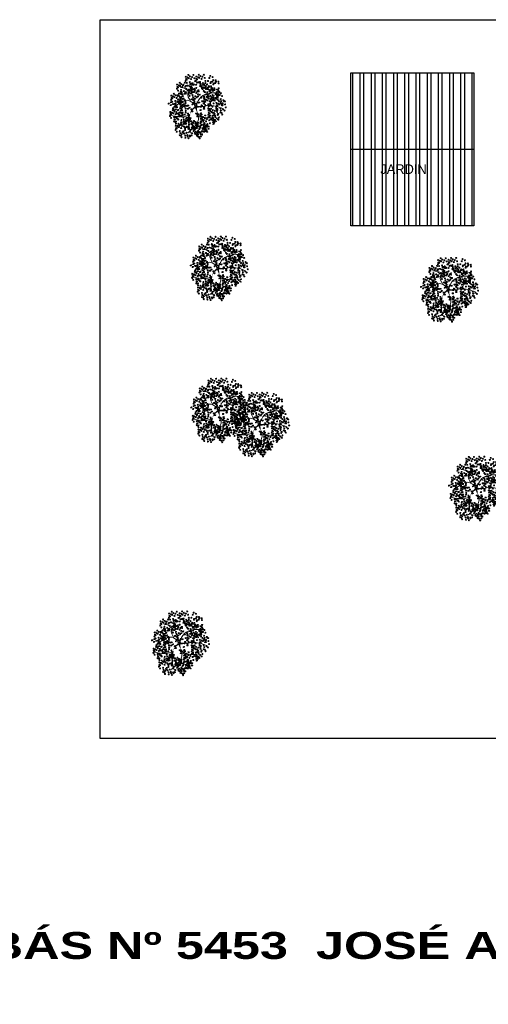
# Model space of a CAD drawing. Header units: millimetres. Extents: x 2239 to 2564, y 432 to 505.
# Tile 1 of 23: x 2239 to 2273, y 432 to 505. Entities that reach past the tile are written whole.
import ezdxf

# ---------------------------------------------------------------- set-up
doc = ezdxf.new("R2010")
doc.units = ezdxf.units.MM
doc.linetypes.add('ACAD_ISO04W100', pattern=[30, 24, -3, 0, -3])
doc.layers.add('01 - Vegetación', color=3, linetype='Continuous', lineweight=0)
doc.layers.add('Cotas', color=1, linetype='Continuous')
doc.layers.add('PAREDE', color=6, linetype='Continuous')
doc.styles.add('REGUA60', font='cityb___.ttf', dxfattribs={"width": 1.4})

# ---------------------------------------------------------------- blocks, each defined once
blk = doc.blocks.new('17')
at = {"layer": '01 - Vegetación'}
for points in [[(4495.84, 1680.23, 1.33, 0.0221, 0.199177), (4489.97, 1684.48, 0.0221, 0.0221, 1.224983)], [(4496.02, 1679.76, 1.77, 0.0221, 0), (4491.39, 1678.53, 0.0221, 0.0221, 0)], [(4496.02, 1679.66, 1.77, 0.0221, 0), (4500.28, 1678.15, 0.0221, 0.0221, 0)], [(4496.4, 1679.85, 1.77, 0.0221, 0.074947), (4496.4, 1672.95, 0.0221, 0.0221, 0.762797)], [(4496.02, 1680.23, 1.33, 0.0221, 0.286986), (4500.47, 1683.82, 0.0221, 0.0221, -1.494927)], [(4497.07, 1679.43, 0.133, 0.0221, 0.381476), (4512.91, 1682.47, 0.0221, 0.0221, -1.841687)]]:
    blk.add_lwpolyline(points, format="xyseb", dxfattribs=at)
for points in [[(4487.73, 1684.98), (4483.44, 1688.25), (4481.42, 1694.81)], [(4490, 1684.47), (4488.83, 1687.51), (4489.5, 1699.09)], [(4497.83, 1680.19), (4501.11, 1685.48), (4497.33, 1694.81)], [(4508.5, 1685.98), (4510.45, 1688), (4511.21, 1691.78)], [(4490, 1684.47), (4482.94, 1685.23), (4475.36, 1683.47)], [(4491.39, 1678.53), (4489.02, 1677.58), (4485.46, 1677.92), (4475.87, 1685.99)], [(4497.07, 1679.43), (4503.89, 1675.65), (4507.17, 1660.78)], [(4500.47, 1683.82), (4506.92, 1685.99), (4511.46, 1683.47), (4515.25, 1682.46)], [(4488.74, 1675.4), (4484.7, 1673.64), (4475.11, 1676.16)], [(4491.39, 1678.53), (4489, 1675.9), (4487.73, 1665.57)], [(4496.57, 1678.43), (4497.07, 1670.86), (4505.15, 1665.32)], [(4497.07, 1670.11), (4496.82, 1665.57), (4494.55, 1658.01)]]:
    blk.add_spline(points, degree=3, dxfattribs=at)
blk = doc.blocks.new('16')
at = {"layer": '01 - Vegetación'}
h = blk.add_hatch(color=40, dxfattribs=at)
h.set_gradient(color1=(255, 191, 0), color2=(223, 255, 127), rotation=180, centered=1, tint=1, name='INVSPHERICAL')
edge = h.paths.add_edge_path()
edge.add_ellipse((4538.85, 1678.64), major_axis=(-0.0033, 0.0777), ratio=0.578492, start_angle=0, end_angle=360, ccw=False)
edge = h.paths.add_edge_path()
edge.add_ellipse((4538.96, 1678.49), major_axis=(-0.0349, 0.0695), ratio=0.578492, start_angle=0, end_angle=360, ccw=False)
edge = h.paths.add_edge_path()
edge.add_ellipse((4538.69, 1678.93), major_axis=(-0.0594, 0.0503), ratio=0.578492, start_angle=0, end_angle=360, ccw=False)
edge = h.paths.add_edge_path()
edge.add_ellipse((4538.68, 1678.27), major_axis=(-0.0033, 0.0777), ratio=0.578492, start_angle=0, end_angle=360, ccw=False)
edge = h.paths.add_edge_path()
edge.add_ellipse((4541.23, 1679.28), major_axis=(0.0274, 0.0728), ratio=0.578492, start_angle=0, end_angle=360, ccw=False)
edge = h.paths.add_edge_path()
edge.add_ellipse((4540.83, 1679.36), major_axis=(-0.0349, 0.0695), ratio=0.578492, start_angle=0, end_angle=360, ccw=False)
edge = h.paths.add_edge_path()
edge.add_ellipse((4541.17, 1679.61), major_axis=(-0.0349, 0.0695), ratio=0.578492, start_angle=0, end_angle=360, ccw=False)
edge = h.paths.add_edge_path()
edge.add_ellipse((4541.07, 1679.42), major_axis=(0.0274, 0.0728), ratio=0.578492, start_angle=0, end_angle=360, ccw=False)
edge = h.paths.add_edge_path()
edge.add_ellipse((4540.11, 1679.63), major_axis=(-0.0349, 0.0695), ratio=0.578492, start_angle=0, end_angle=360, ccw=False)
edge = h.paths.add_edge_path()
edge.add_ellipse((4540.28, 1679.84), major_axis=(-0.0349, 0.0695), ratio=0.578492, start_angle=0, end_angle=360, ccw=False)
edge = h.paths.add_edge_path()
edge.add_ellipse((4540.16, 1680), major_axis=(-0.0033, 0.0777), ratio=0.578492, start_angle=0, end_angle=360, ccw=False)
edge = h.paths.add_edge_path()
edge.add_ellipse((4540.5, 1679.96), major_axis=(-0.0033, 0.0777), ratio=0.578492, start_angle=0, end_angle=360, ccw=False)
edge = h.paths.add_edge_path()
edge.add_ellipse((4540.63, 1679.51), major_axis=(-0.0594, 0.0503), ratio=0.578492, start_angle=0, end_angle=360, ccw=False)
edge = h.paths.add_edge_path()
edge.add_ellipse((4540.55, 1680.28), major_axis=(0.0274, 0.0728), ratio=0.578492, start_angle=0, end_angle=360, ccw=False)
edge = h.paths.add_edge_path()
edge.add_ellipse((4539.2, 1679.74), major_axis=(-0.0033, 0.0777), ratio=0.578492, start_angle=0, end_angle=360, ccw=False)
edge = h.paths.add_edge_path()
edge.add_ellipse((4539.14, 1679.89), major_axis=(0.0274, 0.0728), ratio=0.578492, start_angle=0, end_angle=360, ccw=False)
edge = h.paths.add_edge_path()
edge.add_ellipse((4539.21, 1680.13), major_axis=(-0.0033, 0.0777), ratio=0.578492, start_angle=0, end_angle=360, ccw=False)
edge = h.paths.add_edge_path()
edge.add_ellipse((4538.98, 1680.68), major_axis=(-0.0594, 0.0503), ratio=0.578492, start_angle=0, end_angle=360, ccw=False)
edge = h.paths.add_edge_path()
edge.add_ellipse((4538.58, 1680.73), major_axis=(-0.0033, 0.0777), ratio=0.578492, start_angle=0, end_angle=360, ccw=False)
edge = h.paths.add_edge_path()
edge.add_ellipse((4538.93, 1680.03), major_axis=(0.0274, 0.0728), ratio=0.578492, start_angle=0, end_angle=360, ccw=False)
edge = h.paths.add_edge_path()
edge.add_ellipse((4538.95, 1679.84), major_axis=(0.0274, 0.0728), ratio=0.578492, start_angle=0, end_angle=360, ccw=False)
edge = h.paths.add_edge_path()
edge.add_ellipse((4538.62, 1680.19), major_axis=(-0.0349, 0.0695), ratio=0.578492, start_angle=0, end_angle=360, ccw=False)
edge = h.paths.add_edge_path()
edge.add_ellipse((4538.33, 1680.41), major_axis=(0.0274, 0.0728), ratio=0.578492, start_angle=0, end_angle=360, ccw=False)
edge = h.paths.add_edge_path()
edge.add_ellipse((4538.28, 1680.14), major_axis=(-0.0594, 0.0503), ratio=0.578492, start_angle=0, end_angle=360, ccw=False)
edge = h.paths.add_edge_path()
edge.add_ellipse((4538.32, 1679.99), major_axis=(-0.0594, 0.0503), ratio=0.578492, start_angle=0, end_angle=360, ccw=False)
edge = h.paths.add_edge_path()
edge.add_ellipse((4538.75, 1680.69), major_axis=(-0.0033, 0.0777), ratio=0.578492, start_angle=0, end_angle=360, ccw=False)
edge = h.paths.add_edge_path()
edge.add_ellipse((4538.83, 1681.26), major_axis=(-0.0349, 0.0695), ratio=0.578492, start_angle=0, end_angle=360, ccw=False)
edge = h.paths.add_edge_path()
edge.add_ellipse((4539.05, 1681.37), major_axis=(-0.0033, 0.0777), ratio=0.578492, start_angle=0, end_angle=360, ccw=False)
edge = h.paths.add_edge_path()
edge.add_ellipse((4539.15, 1681.08), major_axis=(-0.0594, 0.0503), ratio=0.578492, start_angle=0, end_angle=360, ccw=False)
edge = h.paths.add_edge_path()
edge.add_ellipse((4539.52, 1680.54), major_axis=(-0.0033, 0.0777), ratio=0.578492, start_angle=0, end_angle=360, ccw=False)
edge = h.paths.add_edge_path()
edge.add_ellipse((4539.46, 1680.69), major_axis=(0.0274, 0.0728), ratio=0.578492, start_angle=0, end_angle=360, ccw=False)
edge = h.paths.add_edge_path()
edge.add_ellipse((4539.53, 1680.92), major_axis=(-0.0033, 0.0777), ratio=0.578492, start_angle=0, end_angle=360, ccw=False)
edge = h.paths.add_edge_path()
edge.add_ellipse((4539.26, 1681.24), major_axis=(0.0274, 0.0728), ratio=0.578492, start_angle=0, end_angle=360, ccw=False)
edge = h.paths.add_edge_path()
edge.add_ellipse((4539.19, 1677.48), major_axis=(-0.0594, 0.0503), ratio=0.578492, start_angle=0, end_angle=360, ccw=False)
edge = h.paths.add_edge_path()
edge.add_ellipse((4539.47, 1678.19), major_axis=(0.0274, 0.0728), ratio=0.578492, start_angle=0, end_angle=360, ccw=False)
edge = h.paths.add_edge_path()
edge.add_ellipse((4540.7, 1678.33), major_axis=(0.0274, 0.0728), ratio=0.578492, start_angle=0, end_angle=360, ccw=False)
edge = h.paths.add_edge_path()
edge.add_ellipse((4540.33, 1678.31), major_axis=(-0.0033, 0.0777), ratio=0.578492, start_angle=0, end_angle=360, ccw=False)
edge = h.paths.add_edge_path()
edge.add_ellipse((4540.17, 1678.31), major_axis=(-0.0033, 0.0777), ratio=0.578492, start_angle=0, end_angle=360, ccw=False)
edge = h.paths.add_edge_path()
edge.add_ellipse((4540.49, 1677.72), major_axis=(-0.0594, 0.0503), ratio=0.578492, start_angle=0, end_angle=360, ccw=False)
edge = h.paths.add_edge_path()
edge.add_ellipse((4540.68, 1677.68), major_axis=(-0.0594, 0.0503), ratio=0.578492, start_angle=0, end_angle=360, ccw=False)
edge = h.paths.add_edge_path()
edge.add_ellipse((4539.47, 1677.34), major_axis=(-0.0033, 0.0777), ratio=0.578492, start_angle=0, end_angle=360, ccw=False)
edge = h.paths.add_edge_path()
edge.add_ellipse((4539.77, 1677.41), major_axis=(-0.0594, 0.0503), ratio=0.578492, start_angle=0, end_angle=360, ccw=False)
edge = h.paths.add_edge_path()
edge.add_ellipse((4539.63, 1677.23), major_axis=(-0.0349, 0.0695), ratio=0.578492, start_angle=0, end_angle=360, ccw=False)
edge = h.paths.add_edge_path()
edge.add_ellipse((4539.45, 1677.7), major_axis=(-0.0594, 0.0503), ratio=0.578492, start_angle=0, end_angle=360, ccw=False)
edge = h.paths.add_edge_path()
edge.add_ellipse((4542.68, 1679.14), major_axis=(-0.0033, 0.0777), ratio=0.578492, start_angle=0, end_angle=360, ccw=False)
edge = h.paths.add_edge_path()
edge.add_ellipse((4542.66, 1679.43), major_axis=(-0.0033, 0.0777), ratio=0.578492, start_angle=0, end_angle=360, ccw=False)
edge = h.paths.add_edge_path()
edge.add_ellipse((4542.74, 1679.55), major_axis=(-0.0033, 0.0777), ratio=0.578492, start_angle=0, end_angle=360, ccw=False)
edge = h.paths.add_edge_path()
edge.add_ellipse((4542.78, 1679.73), major_axis=(-0.0349, 0.0695), ratio=0.578492, start_angle=0, end_angle=360, ccw=False)
edge = h.paths.add_edge_path()
edge.add_ellipse((4542.48, 1679.74), major_axis=(0.0274, 0.0728), ratio=0.578492, start_angle=0, end_angle=360, ccw=False)
edge = h.paths.add_edge_path()
edge.add_ellipse((4542.58, 1680.02), major_axis=(0.0274, 0.0728), ratio=0.578492, start_angle=0, end_angle=360, ccw=False)
edge = h.paths.add_edge_path()
edge.add_ellipse((4542.47, 1680.27), major_axis=(-0.0349, 0.0695), ratio=0.578492, start_angle=0, end_angle=360, ccw=False)
edge = h.paths.add_edge_path()
edge.add_ellipse((4542.63, 1680.48), major_axis=(-0.0349, 0.0695), ratio=0.578492, start_angle=0, end_angle=360, ccw=False)
edge = h.paths.add_edge_path()
edge.add_ellipse((4542.36, 1679.58), major_axis=(-0.0594, 0.0503), ratio=0.578492, start_angle=0, end_angle=360, ccw=False)
edge = h.paths.add_edge_path()
edge.add_ellipse((4542.17, 1679.62), major_axis=(-0.0594, 0.0503), ratio=0.578492, start_angle=0, end_angle=360, ccw=False)
edge = h.paths.add_edge_path()
edge.add_ellipse((4542.25, 1679.33), major_axis=(-0.0594, 0.0503), ratio=0.578492, start_angle=0, end_angle=360, ccw=False)
edge = h.paths.add_edge_path()
edge.add_ellipse((4542.37, 1678.5), major_axis=(0.0274, 0.0728), ratio=0.578492, start_angle=0, end_angle=360, ccw=False)
edge = h.paths.add_edge_path()
edge.add_ellipse((4542.9, 1678.75), major_axis=(-0.0349, 0.0695), ratio=0.578492, start_angle=0, end_angle=360, ccw=False)
edge = h.paths.add_edge_path()
edge.add_ellipse((4542.93, 1678.9), major_axis=(-0.0349, 0.0695), ratio=0.578492, start_angle=0, end_angle=360, ccw=False)
edge = h.paths.add_edge_path()
edge.add_ellipse((4542.63, 1678.67), major_axis=(-0.0033, 0.0777), ratio=0.578492, start_angle=0, end_angle=360, ccw=False)
edge = h.paths.add_edge_path()
edge.add_ellipse((4542.11, 1678.9), major_axis=(-0.0349, 0.0695), ratio=0.578492, start_angle=0, end_angle=360, ccw=False)
edge = h.paths.add_edge_path()
edge.add_ellipse((4542.34, 1678.18), major_axis=(-0.0349, 0.0695), ratio=0.578492, start_angle=0, end_angle=360, ccw=False)
edge = h.paths.add_edge_path()
edge.add_ellipse((4538.14, 1679.19), major_axis=(-0.0349, 0.0695), ratio=0.578492, start_angle=0, end_angle=360, ccw=False)
edge = h.paths.add_edge_path()
edge.add_ellipse((4538.1, 1678.76), major_axis=(-0.0594, 0.0503), ratio=0.578492, start_angle=0, end_angle=360, ccw=False)
edge = h.paths.add_edge_path()
edge.add_ellipse((4537.8, 1678.55), major_axis=(0.0274, 0.0728), ratio=0.578492, start_angle=0, end_angle=360, ccw=False)
edge = h.paths.add_edge_path()
edge.add_ellipse((4537.78, 1678.28), major_axis=(-0.0033, 0.0777), ratio=0.578492, start_angle=0, end_angle=360, ccw=False)
edge = h.paths.add_edge_path()
edge.add_ellipse((4539.18, 1678.6), major_axis=(-0.0033, 0.0777), ratio=0.578492, start_angle=0, end_angle=360, ccw=False)
edge = h.paths.add_edge_path()
edge.add_ellipse((4538.5, 1678.97), major_axis=(-0.0594, 0.0503), ratio=0.578492, start_angle=0, end_angle=360, ccw=False)
edge = h.paths.add_edge_path()
edge.add_ellipse((4538.62, 1679.22), major_axis=(-0.0594, 0.0503), ratio=0.578492, start_angle=0, end_angle=360, ccw=False)
edge = h.paths.add_edge_path()
edge.add_ellipse((4538.19, 1679.56), major_axis=(-0.0033, 0.0777), ratio=0.578492, start_angle=0, end_angle=360, ccw=False)
edge = h.paths.add_edge_path()
edge.add_ellipse((4538.2, 1679.26), major_axis=(-0.0033, 0.0777), ratio=0.578492, start_angle=0, end_angle=360, ccw=False)
edge = h.paths.add_edge_path()
edge.add_ellipse((4538.28, 1679.39), major_axis=(-0.0033, 0.0777), ratio=0.578492, start_angle=0, end_angle=360, ccw=False)
edge = h.paths.add_edge_path()
edge.add_ellipse((4538.86, 1679.65), major_axis=(-0.0349, 0.0695), ratio=0.578492, start_angle=0, end_angle=360, ccw=False)
edge = h.paths.add_edge_path()
edge.add_ellipse((4538.27, 1678.75), major_axis=(0.0274, 0.0728), ratio=0.578492, start_angle=0, end_angle=360, ccw=False)
edge = h.paths.add_edge_path()
edge.add_ellipse((4540.86, 1678.98), major_axis=(0.0274, 0.0728), ratio=0.578492, start_angle=0, end_angle=360, ccw=False)
edge = h.paths.add_edge_path()
edge.add_ellipse((4540.82, 1678.81), major_axis=(-0.0349, 0.0695), ratio=0.578492, start_angle=0, end_angle=360, ccw=False)
edge = h.paths.add_edge_path()
edge.add_ellipse((4541.45, 1678.95), major_axis=(-0.0349, 0.0695), ratio=0.578492, start_angle=0, end_angle=360, ccw=False)
edge = h.paths.add_edge_path()
edge.add_ellipse((4540.43, 1680.39), major_axis=(-0.0033, 0.0777), ratio=0.578492, start_angle=0, end_angle=360, ccw=False)
edge = h.paths.add_edge_path()
edge.add_ellipse((4540.42, 1680.69), major_axis=(-0.0033, 0.0777), ratio=0.578492, start_angle=0, end_angle=360, ccw=False)
edge = h.paths.add_edge_path()
edge.add_ellipse((4539.77, 1680.55), major_axis=(-0.0349, 0.0695), ratio=0.578492, start_angle=0, end_angle=360, ccw=False)
edge = h.paths.add_edge_path()
edge.add_ellipse((4539.78, 1680.87), major_axis=(-0.0349, 0.0695), ratio=0.578492, start_angle=0, end_angle=360, ccw=False)
edge = h.paths.add_edge_path()
edge.add_ellipse((4539.67, 1681.13), major_axis=(0.0274, 0.0728), ratio=0.578492, start_angle=0, end_angle=360, ccw=False)
edge = h.paths.add_edge_path()
edge.add_ellipse((4540.34, 1681.28), major_axis=(0.0274, 0.0728), ratio=0.578492, start_angle=0, end_angle=360, ccw=False)
edge = h.paths.add_edge_path()
edge.add_ellipse((4540.38, 1681.41), major_axis=(-0.0349, 0.0695), ratio=0.578492, start_angle=0, end_angle=360, ccw=False)
edge = h.paths.add_edge_path()
edge.add_ellipse((4540.22, 1681.53), major_axis=(-0.0349, 0.0695), ratio=0.578492, start_angle=0, end_angle=360, ccw=False)
edge = h.paths.add_edge_path()
edge.add_ellipse((4540.01, 1681.42), major_axis=(-0.0033, 0.0777), ratio=0.578492, start_angle=0, end_angle=360, ccw=False)
edge = h.paths.add_edge_path()
edge.add_ellipse((4540.11, 1681.26), major_axis=(-0.0033, 0.0777), ratio=0.578492, start_angle=0, end_angle=360, ccw=False)
edge = h.paths.add_edge_path()
edge.add_ellipse((4540.04, 1680.99), major_axis=(-0.0594, 0.0503), ratio=0.578492, start_angle=0, end_angle=360, ccw=False)
edge = h.paths.add_edge_path()
edge.add_ellipse((4539.97, 1680.73), major_axis=(-0.0594, 0.0503), ratio=0.578492, start_angle=0, end_angle=360, ccw=False)
edge = h.paths.add_edge_path()
edge.add_ellipse((4541.92, 1680.22), major_axis=(-0.0033, 0.0777), ratio=0.578492, start_angle=0, end_angle=360, ccw=False)
edge = h.paths.add_edge_path()
edge.add_ellipse((4541.22, 1680.47), major_axis=(-0.0349, 0.0695), ratio=0.578492, start_angle=0, end_angle=360, ccw=False)
edge = h.paths.add_edge_path()
edge.add_ellipse((4541.39, 1680.68), major_axis=(-0.0349, 0.0695), ratio=0.578492, start_angle=0, end_angle=360, ccw=False)
edge = h.paths.add_edge_path()
edge.add_ellipse((4541.25, 1680.78), major_axis=(0.0274, 0.0728), ratio=0.578492, start_angle=0, end_angle=360, ccw=False)
edge = h.paths.add_edge_path()
edge.add_ellipse((4541.82, 1680.66), major_axis=(0.0274, 0.0728), ratio=0.578492, start_angle=0, end_angle=360, ccw=False)
edge = h.paths.add_edge_path()
edge.add_ellipse((4541.94, 1680.74), major_axis=(0.0274, 0.0728), ratio=0.578492, start_angle=0, end_angle=360, ccw=False)
edge = h.paths.add_edge_path()
edge.add_ellipse((4541.76, 1680.89), major_axis=(-0.0349, 0.0695), ratio=0.578492, start_angle=0, end_angle=360, ccw=False)
edge = h.paths.add_edge_path()
edge.add_ellipse((4541.59, 1681.08), major_axis=(-0.0033, 0.0777), ratio=0.578492, start_angle=0, end_angle=360, ccw=False)
edge = h.paths.add_edge_path()
edge.add_ellipse((4541.51, 1680.96), major_axis=(-0.0033, 0.0777), ratio=0.578492, start_angle=0, end_angle=360, ccw=False)
edge = h.paths.add_edge_path()
edge.add_ellipse((4541.77, 1680.2), major_axis=(-0.0594, 0.0503), ratio=0.578492, start_angle=0, end_angle=360, ccw=False)
edge = h.paths.add_edge_path()
edge.add_ellipse((4541.74, 1680.35), major_axis=(-0.0594, 0.0503), ratio=0.578492, start_angle=0, end_angle=360, ccw=False)
edge = h.paths.add_edge_path()
edge.add_ellipse((4541.84, 1679.12), major_axis=(-0.0594, 0.0503), ratio=0.578492, start_angle=0, end_angle=360, ccw=False)
edge = h.paths.add_edge_path()
edge.add_ellipse((4541.88, 1679.55), major_axis=(-0.0349, 0.0695), ratio=0.578492, start_angle=0, end_angle=360, ccw=False)
edge = h.paths.add_edge_path()
edge.add_ellipse((4542.01, 1679.29), major_axis=(-0.0349, 0.0695), ratio=0.578492, start_angle=0, end_angle=360, ccw=False)
edge = h.paths.add_edge_path()
edge.add_ellipse((4541.91, 1679.87), major_axis=(0.0274, 0.0728), ratio=0.578492, start_angle=0, end_angle=360, ccw=False)
edge = h.paths.add_edge_path()
edge.add_ellipse((4541.77, 1679.67), major_axis=(-0.0033, 0.0777), ratio=0.578492, start_angle=0, end_angle=360, ccw=False)
edge = h.paths.add_edge_path()
edge.add_ellipse((4539.68, 1679.11), major_axis=(-0.0033, 0.0777), ratio=0.578492, start_angle=0, end_angle=360, ccw=False)
edge = h.paths.add_edge_path()
edge.add_ellipse((4539.59, 1678.99), major_axis=(-0.0033, 0.0777), ratio=0.578492, start_angle=0, end_angle=360, ccw=False)
edge = h.paths.add_edge_path()
edge.add_ellipse((4539.9, 1679.53), major_axis=(-0.0033, 0.0777), ratio=0.578492, start_angle=0, end_angle=360, ccw=False)
edge = h.paths.add_edge_path()
edge.add_ellipse((4539.7, 1678.64), major_axis=(-0.0349, 0.0695), ratio=0.578492, start_angle=0, end_angle=360, ccw=False)
edge = h.paths.add_edge_path()
edge.add_ellipse((4539.4, 1678.69), major_axis=(-0.0349, 0.0695), ratio=0.578492, start_angle=0, end_angle=360, ccw=False)
edge = h.paths.add_edge_path()
edge.add_ellipse((4539.55, 1678.58), major_axis=(-0.0349, 0.0695), ratio=0.578492, start_angle=0, end_angle=360, ccw=False)
edge = h.paths.add_edge_path()
edge.add_ellipse((4540.71, 1679.17), major_axis=(0.0274, 0.0728), ratio=0.578492, start_angle=0, end_angle=360, ccw=False)
edge = h.paths.add_edge_path()
edge.add_ellipse((4540.55, 1681.79), major_axis=(-0.0349, 0.0695), ratio=0.578492, start_angle=0, end_angle=360, ccw=False)
edge = h.paths.add_edge_path()
edge.add_ellipse((4540.71, 1682), major_axis=(-0.0349, 0.0695), ratio=0.578492, start_angle=0, end_angle=360, ccw=False)
edge = h.paths.add_edge_path()
edge.add_ellipse((4540.85, 1681.74), major_axis=(-0.0349, 0.0695), ratio=0.578492, start_angle=0, end_angle=360, ccw=False)
edge = h.paths.add_edge_path()
edge.add_ellipse((4540.66, 1681.54), major_axis=(0.0274, 0.0728), ratio=0.578492, start_angle=0, end_angle=360, ccw=False)
edge = h.paths.add_edge_path()
edge.add_ellipse((4540.68, 1681.35), major_axis=(0.0274, 0.0728), ratio=0.578492, start_angle=0, end_angle=360, ccw=False)
edge = h.paths.add_edge_path()
edge.add_ellipse((4540.56, 1681.27), major_axis=(0.0274, 0.0728), ratio=0.578492, start_angle=0, end_angle=360, ccw=False)
edge = h.paths.add_edge_path()
edge.add_ellipse((4540.53, 1678.54), major_axis=(0.0274, 0.0728), ratio=0.578492, start_angle=0, end_angle=360, ccw=False)
edge = h.paths.add_edge_path()
edge.add_ellipse((4540.38, 1678.65), major_axis=(0.0274, 0.0728), ratio=0.578492, start_angle=0, end_angle=360, ccw=False)
edge = h.paths.add_edge_path()
edge.add_ellipse((4540.03, 1678.68), major_axis=(-0.0349, 0.0695), ratio=0.578492, start_angle=0, end_angle=360, ccw=False)
edge = h.paths.add_edge_path()
edge.add_ellipse((4540.94, 1678.49), major_axis=(0.0274, 0.0728), ratio=0.578492, start_angle=0, end_angle=360, ccw=False)
edge = h.paths.add_edge_path()
edge.add_ellipse((4541.63, 1678.77), major_axis=(-0.0349, 0.0695), ratio=0.578492, start_angle=0, end_angle=360, ccw=False)
edge = h.paths.add_edge_path()
edge.add_ellipse((4541.99, 1678.89), major_axis=(0.0274, 0.0728), ratio=0.578492, start_angle=0, end_angle=360, ccw=False)
edge = h.paths.add_edge_path()
edge.add_ellipse((4541.34, 1678.6), major_axis=(0.0274, 0.0728), ratio=0.578492, start_angle=0, end_angle=360, ccw=False)
edge = h.paths.add_edge_path()
edge.add_ellipse((4539.38, 1678.99), major_axis=(-0.0349, 0.0695), ratio=0.578492, start_angle=0, end_angle=360, ccw=False)
edge = h.paths.add_edge_path()
edge.add_ellipse((4540.94, 1681.08), major_axis=(-0.0033, 0.0777), ratio=0.578492, start_angle=0, end_angle=360, ccw=False)
edge = h.paths.add_edge_path()
edge.add_ellipse((4540.7, 1680.76), major_axis=(-0.0594, 0.0503), ratio=0.578492, start_angle=0, end_angle=360, ccw=False)
edge = h.paths.add_edge_path()
edge.add_ellipse((4540.91, 1680.86), major_axis=(-0.0349, 0.0695), ratio=0.578492, start_angle=0, end_angle=360, ccw=False)
edge = h.paths.add_edge_path()
edge.add_ellipse((4540.86, 1680.56), major_axis=(-0.0349, 0.0695), ratio=0.578492, start_angle=0, end_angle=360, ccw=False)
edge = h.paths.add_edge_path()
edge.add_ellipse((4540.56, 1680.61), major_axis=(-0.0349, 0.0695), ratio=0.578492, start_angle=0, end_angle=360, ccw=False)
edge = h.paths.add_edge_path()
edge.add_ellipse((4539.77, 1681.73), major_axis=(-0.0349, 0.0695), ratio=0.578492, start_angle=0, end_angle=360, ccw=False)
edge = h.paths.add_edge_path()
edge.add_ellipse((4540.97, 1678.3), major_axis=(0.0274, 0.0728), ratio=0.578492, start_angle=0, end_angle=360, ccw=False)
edge = h.paths.add_edge_path()
edge.add_ellipse((4541.91, 1678.23), major_axis=(-0.0033, 0.0777), ratio=0.578492, start_angle=0, end_angle=360, ccw=False)
edge = h.paths.add_edge_path()
edge.add_ellipse((4541.28, 1678.3), major_axis=(-0.0349, 0.0695), ratio=0.578492, start_angle=0, end_angle=360, ccw=False)
edge = h.paths.add_edge_path()
edge.add_ellipse((4541.46, 1678.33), major_axis=(-0.0349, 0.0695), ratio=0.578492, start_angle=0, end_angle=360, ccw=False)
edge = h.paths.add_edge_path()
edge.add_ellipse((4538.02, 1678.16), major_axis=(0.0274, 0.0728), ratio=0.578492, start_angle=0, end_angle=360, ccw=False)
edge = h.paths.add_edge_path()
edge.add_ellipse((4537.77, 1677.99), major_axis=(0.0274, 0.0728), ratio=0.578492, start_angle=0, end_angle=360, ccw=False)
edge = h.paths.add_edge_path()
edge.add_ellipse((4538.08, 1677.84), major_axis=(-0.0033, 0.0777), ratio=0.578492, start_angle=0, end_angle=360, ccw=False)
edge = h.paths.add_edge_path()
edge.add_ellipse((4538.57, 1677.97), major_axis=(-0.0349, 0.0695), ratio=0.578492, start_angle=0, end_angle=360, ccw=False)
edge = h.paths.add_edge_path()
edge.add_ellipse((4538.31, 1677.99), major_axis=(0.0274, 0.0728), ratio=0.578492, start_angle=0, end_angle=360, ccw=False)
edge = h.paths.add_edge_path()
edge.add_ellipse((4538.39, 1678.17), major_axis=(0.0274, 0.0728), ratio=0.578492, start_angle=0, end_angle=360, ccw=False)
edge = h.paths.add_edge_path()
edge.add_ellipse((4538.78, 1677.36), major_axis=(-0.0349, 0.0695), ratio=0.578492, start_angle=0, end_angle=360, ccw=False)
edge = h.paths.add_edge_path()
edge.add_ellipse((4538.6, 1677.32), major_axis=(-0.0349, 0.0695), ratio=0.578492, start_angle=0, end_angle=360, ccw=False)
edge = h.paths.add_edge_path()
edge.add_ellipse((4539.06, 1677.62), major_axis=(-0.0349, 0.0695), ratio=0.578492, start_angle=0, end_angle=360, ccw=False)
edge = h.paths.add_edge_path()
edge.add_ellipse((4539.03, 1676.83), major_axis=(0.0274, 0.0728), ratio=0.578492, start_angle=0, end_angle=360, ccw=False)
edge = h.paths.add_edge_path()
edge.add_ellipse((4539.01, 1677.16), major_axis=(0.0274, 0.0728), ratio=0.578492, start_angle=0, end_angle=360, ccw=False)
edge = h.paths.add_edge_path()
edge.add_ellipse((4538.88, 1677.08), major_axis=(0.0274, 0.0728), ratio=0.578492, start_angle=0, end_angle=360, ccw=False)
edge = h.paths.add_edge_path()
edge.add_ellipse((4539.05, 1677.3), major_axis=(-0.0349, 0.0695), ratio=0.578492, start_angle=0, end_angle=360, ccw=False)
edge = h.paths.add_edge_path()
edge.add_ellipse((4542.22, 1677.91), major_axis=(-0.0033, 0.0777), ratio=0.578492, start_angle=0, end_angle=360, ccw=False)
edge = h.paths.add_edge_path()
edge.add_ellipse((4542.45, 1677.77), major_axis=(-0.0349, 0.0695), ratio=0.578492, start_angle=0, end_angle=360, ccw=False)
edge = h.paths.add_edge_path()
edge.add_ellipse((4541.18, 1677.35), major_axis=(-0.0349, 0.0695), ratio=0.578492, start_angle=0, end_angle=360, ccw=False)
edge = h.paths.add_edge_path()
edge.add_ellipse((4541.67, 1678.1), major_axis=(-0.0033, 0.0777), ratio=0.578492, start_angle=0, end_angle=360, ccw=False)
edge = h.paths.add_edge_path()
edge.add_ellipse((4541.41, 1678.02), major_axis=(-0.0033, 0.0777), ratio=0.578492, start_angle=0, end_angle=360, ccw=False)
edge = h.paths.add_edge_path()
edge.add_ellipse((4542.08, 1677.64), major_axis=(-0.0594, 0.0503), ratio=0.578492, start_angle=0, end_angle=360, ccw=False)
edge = h.paths.add_edge_path()
edge.add_ellipse((4541.25, 1677.83), major_axis=(-0.0349, 0.0695), ratio=0.578492, start_angle=0, end_angle=360, ccw=False)
edge = h.paths.add_edge_path()
edge.add_ellipse((4541.6, 1676.85), major_axis=(-0.0033, 0.0777), ratio=0.578492, start_angle=0, end_angle=360, ccw=False)
edge = h.paths.add_edge_path()
edge.add_ellipse((4541.65, 1677.02), major_axis=(-0.0033, 0.0777), ratio=0.578492, start_angle=0, end_angle=360, ccw=False)
edge = h.paths.add_edge_path()
edge.add_ellipse((4542.03, 1677.37), major_axis=(-0.0349, 0.0695), ratio=0.578492, start_angle=0, end_angle=360, ccw=False)
edge = h.paths.add_edge_path()
edge.add_ellipse((4542.19, 1677.26), major_axis=(-0.0349, 0.0695), ratio=0.578492, start_angle=0, end_angle=360, ccw=False)
edge = h.paths.add_edge_path()
edge.add_ellipse((4542.17, 1676.93), major_axis=(0.0274, 0.0728), ratio=0.578492, start_angle=0, end_angle=360, ccw=False)
edge = h.paths.add_edge_path()
edge.add_ellipse((4542.18, 1677.43), major_axis=(-0.0349, 0.0695), ratio=0.578492, start_angle=0, end_angle=360, ccw=False)
edge = h.paths.add_edge_path()
edge.add_ellipse((4541.31, 1677.09), major_axis=(-0.0349, 0.0695), ratio=0.578492, start_angle=0, end_angle=360, ccw=False)
edge = h.paths.add_edge_path()
edge.add_ellipse((4541.36, 1677.39), major_axis=(-0.0349, 0.0695), ratio=0.578492, start_angle=0, end_angle=360, ccw=False)
edge = h.paths.add_edge_path()
edge.add_ellipse((4540.02, 1676.94), major_axis=(-0.0349, 0.0695), ratio=0.578492, start_angle=0, end_angle=360, ccw=False)
edge = h.paths.add_edge_path()
edge.add_ellipse((4539.64, 1676.83), major_axis=(0.0274, 0.0728), ratio=0.578492, start_angle=0, end_angle=360, ccw=False)
edge = h.paths.add_edge_path()
edge.add_ellipse((4539.26, 1676.75), major_axis=(-0.0594, 0.0503), ratio=0.578492, start_angle=0, end_angle=360, ccw=False)
edge = h.paths.add_edge_path()
edge.add_ellipse((4539.45, 1677.15), major_axis=(-0.0594, 0.0503), ratio=0.578492, start_angle=0, end_angle=360, ccw=False)
at = {"layer": '01 - Vegetación', "extrusion": (0, 0, -1)}
for centre, major_axis in [((4540.71, 1682), (-0.0349, 0.0695)), ((4538.83, 1681.26), (-0.0349, 0.0695)), ((4539.05, 1681.37), (-0.0033, 0.0777)), ((4539.53, 1680.92), (-0.0033, 0.0777)), ((4539.77, 1681.73), (-0.0349, 0.0695)), ((4540.01, 1681.42), (-0.0033, 0.0777)), ((4540.11, 1681.26), (-0.0033, 0.0777)), ((4540.22, 1681.53), (-0.0349, 0.0695)), ((4540.38, 1681.41), (-0.0349, 0.0695)), ((4540.55, 1681.79), (-0.0349, 0.0695)), ((4540.85, 1681.74), (-0.0349, 0.0695)), ((4540.94, 1681.08), (-0.0033, 0.0777)), ((4541.51, 1680.96), (-0.0033, 0.0777)), ((4541.59, 1681.08), (-0.0033, 0.0777)), ((4541.76, 1680.89), (-0.0349, 0.0695)), ((4538.58, 1680.73), (-0.0033, 0.0777)), ((4538.62, 1680.19), (-0.0349, 0.0695)), ((4538.75, 1680.69), (-0.0033, 0.0777)), ((4539.21, 1680.13), (-0.0033, 0.0777)), ((4539.52, 1680.54), (-0.0033, 0.0777)), ((4539.77, 1680.55), (-0.0349, 0.0695)), ((4539.78, 1680.87), (-0.0349, 0.0695)), ((4540.16, 1680), (-0.0033, 0.0777)), ((4540.42, 1680.69), (-0.0033, 0.0777)), ((4540.43, 1680.39), (-0.0033, 0.0777)), ((4540.5, 1679.96), (-0.0033, 0.0777)), ((4540.56, 1680.61), (-0.0349, 0.0695)), ((4540.86, 1680.56), (-0.0349, 0.0695)), ((4540.91, 1680.86), (-0.0349, 0.0695)), ((4541.22, 1680.47), (-0.0349, 0.0695)), ((4541.39, 1680.68), (-0.0349, 0.0695)), ((4541.92, 1680.22), (-0.0033, 0.0777)), ((4542.47, 1680.27), (-0.0349, 0.0695)), ((4542.63, 1680.48), (-0.0349, 0.0695)), ((4538.14, 1679.19), (-0.0349, 0.0695)), ((4538.19, 1679.56), (-0.0033, 0.0777)), ((4538.2, 1679.26), (-0.0033, 0.0777)), ((4538.28, 1679.39), (-0.0033, 0.0777)), ((4538.86, 1679.65), (-0.0349, 0.0695)), ((4539.2, 1679.74), (-0.0033, 0.0777)), ((4539.38, 1678.99), (-0.0349, 0.0695)), ((4539.59, 1678.99), (-0.0033, 0.0777)), ((4539.68, 1679.11), (-0.0033, 0.0777)), ((4539.9, 1679.53), (-0.0033, 0.0777)), ((4540.11, 1679.63), (-0.0349, 0.0695)), ((4540.28, 1679.84), (-0.0349, 0.0695)), ((4540.83, 1679.36), (-0.0349, 0.0695)), ((4541.17, 1679.61), (-0.0349, 0.0695)), ((4541.45, 1678.95), (-0.0349, 0.0695)), ((4541.77, 1679.67), (-0.0033, 0.0777)), ((4541.88, 1679.55), (-0.0349, 0.0695)), ((4542.01, 1679.29), (-0.0349, 0.0695)), ((4542.11, 1678.9), (-0.0349, 0.0695)), ((4542.66, 1679.43), (-0.0033, 0.0777)), ((4542.68, 1679.14), (-0.0033, 0.0777)), ((4542.74, 1679.55), (-0.0033, 0.0777)), ((4542.78, 1679.73), (-0.0349, 0.0695)), ((4542.93, 1678.9), (-0.0349, 0.0695)), ((4537.78, 1678.28), (-0.0033, 0.0777)), ((4538.08, 1677.84), (-0.0033, 0.0777)), ((4538.57, 1677.97), (-0.0349, 0.0695)), ((4538.68, 1678.27), (-0.0033, 0.0777)), ((4538.85, 1678.64), (-0.0033, 0.0777)), ((4538.96, 1678.49), (-0.0349, 0.0695)), ((4539.18, 1678.6), (-0.0033, 0.0777)), ((4539.4, 1678.69), (-0.0349, 0.0695)), ((4539.55, 1678.58), (-0.0349, 0.0695)), ((4539.7, 1678.64), (-0.0349, 0.0695)), ((4540.03, 1678.68), (-0.0349, 0.0695)), ((4540.17, 1678.31), (-0.0033, 0.0777)), ((4540.33, 1678.31), (-0.0033, 0.0777)), ((4540.82, 1678.81), (-0.0349, 0.0695)), ((4541.25, 1677.83), (-0.0349, 0.0695)), ((4541.28, 1678.3), (-0.0349, 0.0695)), ((4541.41, 1678.02), (-0.0033, 0.0777)), ((4541.46, 1678.33), (-0.0349, 0.0695)), ((4541.63, 1678.77), (-0.0349, 0.0695)), ((4541.67, 1678.1), (-0.0033, 0.0777)), ((4541.91, 1678.23), (-0.0033, 0.0777)), ((4542.22, 1677.91), (-0.0033, 0.0777)), ((4542.34, 1678.18), (-0.0349, 0.0695)), ((4542.63, 1678.67), (-0.0033, 0.0777)), ((4542.9, 1678.75), (-0.0349, 0.0695)), ((4538.6, 1677.32), (-0.0349, 0.0695)), ((4538.78, 1677.36), (-0.0349, 0.0695)), ((4539.05, 1677.3), (-0.0349, 0.0695)), ((4539.06, 1677.62), (-0.0349, 0.0695)), ((4539.47, 1677.34), (-0.0033, 0.0777)), ((4539.63, 1677.23), (-0.0349, 0.0695)), ((4540.02, 1676.94), (-0.0349, 0.0695)), ((4541.18, 1677.35), (-0.0349, 0.0695)), ((4541.31, 1677.09), (-0.0349, 0.0695)), ((4541.36, 1677.39), (-0.0349, 0.0695)), ((4541.6, 1676.85), (-0.0033, 0.0777)), ((4541.65, 1677.02), (-0.0033, 0.0777)), ((4542.03, 1677.37), (-0.0349, 0.0695)), ((4542.18, 1677.43), (-0.0349, 0.0695)), ((4542.19, 1677.26), (-0.0349, 0.0695)), ((4542.45, 1677.77), (-0.0349, 0.0695))]:
    blk.add_ellipse(centre, major_axis=major_axis, ratio=0.578492, start_param=3.141593, end_param=9.424778, dxfattribs=at)
for centre, major_axis in [((4539.15, 1681.08), (-0.0594, 0.0503)), ((4539.26, 1681.24), (0.0274, 0.0728)), ((4539.67, 1681.13), (0.0274, 0.0728)), ((4540.04, 1680.99), (-0.0594, 0.0503)), ((4540.34, 1681.28), (0.0274, 0.0728)), ((4540.56, 1681.27), (0.0274, 0.0728)), ((4540.66, 1681.54), (0.0274, 0.0728)), ((4540.68, 1681.35), (0.0274, 0.0728)), ((4538.28, 1680.14), (-0.0594, 0.0503)), ((4538.32, 1679.99), (-0.0594, 0.0503)), ((4538.33, 1680.41), (0.0274, 0.0728)), ((4538.93, 1680.03), (0.0274, 0.0728)), ((4538.98, 1680.68), (-0.0594, 0.0503)), ((4539.14, 1679.89), (0.0274, 0.0728)), ((4539.46, 1680.69), (0.0274, 0.0728)), ((4539.97, 1680.73), (-0.0594, 0.0503)), ((4540.55, 1680.28), (0.0274, 0.0728)), ((4540.7, 1680.76), (-0.0594, 0.0503)), ((4541.25, 1680.78), (0.0274, 0.0728)), ((4541.74, 1680.35), (-0.0594, 0.0503)), ((4541.77, 1680.2), (-0.0594, 0.0503)), ((4541.82, 1680.66), (0.0274, 0.0728)), ((4541.91, 1679.87), (0.0274, 0.0728)), ((4541.94, 1680.74), (0.0274, 0.0728)), ((4542.58, 1680.02), (0.0274, 0.0728)), ((4538.5, 1678.97), (-0.0594, 0.0503)), ((4538.62, 1679.22), (-0.0594, 0.0503)), ((4538.69, 1678.93), (-0.0594, 0.0503)), ((4538.95, 1679.84), (0.0274, 0.0728)), ((4540.63, 1679.51), (-0.0594, 0.0503)), ((4540.71, 1679.17), (0.0274, 0.0728)), ((4540.86, 1678.98), (0.0274, 0.0728)), ((4541.07, 1679.42), (0.0274, 0.0728)), ((4541.23, 1679.28), (0.0274, 0.0728)), ((4541.84, 1679.12), (-0.0594, 0.0503)), ((4541.99, 1678.89), (0.0274, 0.0728)), ((4542.17, 1679.62), (-0.0594, 0.0503)), ((4542.25, 1679.33), (-0.0594, 0.0503)), ((4542.36, 1679.58), (-0.0594, 0.0503)), ((4542.48, 1679.74), (0.0274, 0.0728)), ((4537.77, 1677.99), (0.0274, 0.0728)), ((4537.8, 1678.55), (0.0274, 0.0728)), ((4538.02, 1678.16), (0.0274, 0.0728)), ((4538.1, 1678.76), (-0.0594, 0.0503)), ((4538.27, 1678.75), (0.0274, 0.0728)), ((4538.31, 1677.99), (0.0274, 0.0728)), ((4538.39, 1678.17), (0.0274, 0.0728)), ((4539.47, 1678.19), (0.0274, 0.0728)), ((4540.38, 1678.65), (0.0274, 0.0728)), ((4540.53, 1678.54), (0.0274, 0.0728)), ((4540.7, 1678.33), (0.0274, 0.0728)), ((4540.94, 1678.49), (0.0274, 0.0728)), ((4540.97, 1678.3), (0.0274, 0.0728)), ((4541.34, 1678.6), (0.0274, 0.0728)), ((4542.37, 1678.5), (0.0274, 0.0728)), ((4538.88, 1677.08), (0.0274, 0.0728)), ((4539.01, 1677.16), (0.0274, 0.0728)), ((4539.03, 1676.83), (0.0274, 0.0728)), ((4539.19, 1677.48), (-0.0594, 0.0503)), ((4539.45, 1677.7), (-0.0594, 0.0503)), ((4539.45, 1677.15), (-0.0594, 0.0503)), ((4539.64, 1676.83), (0.0274, 0.0728)), ((4539.77, 1677.41), (-0.0594, 0.0503)), ((4540.49, 1677.72), (-0.0594, 0.0503)), ((4540.68, 1677.68), (-0.0594, 0.0503)), ((4542.08, 1677.64), (-0.0594, 0.0503)), ((4542.17, 1676.93), (0.0274, 0.0728)), ((4539.26, 1676.75), (-0.0594, 0.0503))]:
    blk.add_ellipse(centre, major_axis=major_axis, ratio=0.578492, dxfattribs=at)
blk = doc.blocks.new('18')
at = {"color": 60}
for centre in [(4476.66, 1694.63), (4478.11, 1695.54), (4479.2, 1694.63), (4479.56, 1695.18), (4480.83, 1693.91), (4481.37, 1695.36), (4483.07, 1695.23), (4484.34, 1695.77), (4484.7, 1696.68), (4486.33, 1696.32), (4487.06, 1694.51), (4487.42, 1699.03), (4487.96, 1696.68), (4488.87, 1699.94), (4489.95, 1699.03), (4490.32, 1699.58), (4490.32, 1695.59), (4491.04, 1697.4), (4491.59, 1698.31), (4491.95, 1694.87), (4492.13, 1699.76), (4492.49, 1696.5), (4493.58, 1697.76), (4495.8, 1694.37), (4497.07, 1694.91), (4497.43, 1695.82), (4499.06, 1695.46), (4500.15, 1698.17), (4500.69, 1695.82), (4501.6, 1699.08), (4502.68, 1698.17), (4503.05, 1698.72), (4503.05, 1694.73), (4503.77, 1696.54), (4504.32, 1697.45), (4504.68, 1694.01), (4504.86, 1698.9), (4505.22, 1695.64), (4506.31, 1696.91), (4471.96, 1687.88), (4472.31, 1690.83), (4473.58, 1691.37), (4473.62, 1688.01), (4473.94, 1692.28), (4474.01, 1686.34), (4474.77, 1690.7), (4475.16, 1688.77), (4475.39, 1689.02), (4475.57, 1691.92), (4475.8, 1687.11), (4476.3, 1690.11), (4477.08, 1689.41), (4477.21, 1692.28), (4477.93, 1688.11), (4479.13, 1688.13), (4479.56, 1691.19), (4480.29, 1693), (4480.29, 1688.66), (4481.19, 1690.47), (4481.74, 1692.1), (4482.79, 1688), (4482.82, 1693.36), (4482.82, 1689.38), (4484.06, 1688.54), (4484.42, 1689.44), (4485.25, 1687.86), (4486.05, 1689.08), (4486.15, 1693.42), (4486.77, 1687.27), (4487.55, 1686.58), (4487.68, 1689.44), (4488.69, 1692.51), (4490.04, 1688.36), (4490.76, 1690.17), (4491.04, 1693.06), (4491.3, 1691.07), (4491.67, 1687.63), (4493.06, 1687.57), (4493.41, 1690.52), (4493.58, 1693.78), (4494.68, 1691.06), (4494.72, 1687.69), (4495.05, 1691.97), (4495.88, 1690.38), (4496.26, 1688.46), (4496.5, 1688.71), (4496.68, 1691.6), (4496.9, 1686.8), (4497.4, 1689.79), (4498.18, 1689.1), (4498.31, 1691.97), (4498.88, 1692.56), (4499.03, 1687.8), (4499.79, 1693.65), (4500.23, 1687.82), (4500.66, 1690.88), (4501.39, 1692.69), (4501.39, 1688.34), (4501.42, 1691.65), (4501.93, 1693.6), (4502.29, 1690.16), (4503.77, 1692.2), (4506.31, 1692.92), (4471.57, 1685.45), (4472.98, 1686.09), (4472.98, 1684.29), (4473.32, 1678.69), (4473.62, 1684.42), (4473.75, 1683.01), (4474.59, 1679.23), (4474.95, 1680.14), (4475.42, 1682.63), (4475.78, 1678.56), (4476.58, 1679.78), (4476.7, 1684.68), (4478.11, 1683.78), (4478.87, 1685.57), (4479, 1682.37), (4479.9, 1682.75), (4480.28, 1685.7), (4480.73, 1678.88), (4481.08, 1681.83), (4481.18, 1682.24), (4482.35, 1682.38), (4482.39, 1679.01), (4482.43, 1685.04), (4482.71, 1683.28), (4483.54, 1681.7), (4483.93, 1679.78), (4484.1, 1685.17), (4484.16, 1680.02), (4484.34, 1682.92), (4485.07, 1681.11), (4485.63, 1685.94), (4485.87, 1686.18), (4486.27, 1684.27), (4488.4, 1685.28), (4489.6, 1685.3), (4490.76, 1685.82), (4472.96, 1675.74), (4474.63, 1675.87), (4476.17, 1676.64), (4476.4, 1676.88), (4477.3, 1672.25), (4477.31, 1677.97), (4478.56, 1672.79), (4478.93, 1673.7), (4479.76, 1672.11), (4480.56, 1673.33), (4481.28, 1671.52), (4481.65, 1676.05), (4482.06, 1670.83), (4482.19, 1673.7)]:
    blk.add_circle(centre, 0.405, dxfattribs=at)
at = {"color": 62}
for centre in [(4510.24, 1694.51), (4511.69, 1694.15), (4513.51, 1694.33), (4504.45, 1689.8), (4505.71, 1690.35), (4506.08, 1691.25), (4507.53, 1687.99), (4507.71, 1690.89), (4508.43, 1689.08), (4508.79, 1693.6), (4509.34, 1691.25), (4510.06, 1687.09), (4511.33, 1693.6), (4511.69, 1690.16), (4512.42, 1691.97), (4512.42, 1687.63), (4512.96, 1692.88), (4513.33, 1689.44), (4513.87, 1691.07), (4514.96, 1692.34), (4514.96, 1688.35), (4475.75, 1680.49), (4477.2, 1681.39), (4478.29, 1680.49), (4478.65, 1681.03), (4479.37, 1678.86), (4479.92, 1679.76), (4480.46, 1681.21), (4481.91, 1679.22), (4471.4, 1676.68), (4472.67, 1677.23), (4473.03, 1678.13), (4474.48, 1674.87), (4474.66, 1677.77), (4475.39, 1675.96), (4476.29, 1678.13), (4477.02, 1673.97), (4477.63, 1671.36), (4478.65, 1677.04), (4478.9, 1671.9), (4479.26, 1672.8), (4479.37, 1674.51), (4480.28, 1676.32), (4480.82, 1677.95), (4480.89, 1672.44), (4481.91, 1675.23), (4481.98, 1675.16), (4482.52, 1672.8), (4483.43, 1676.06), (4484.51, 1675.16), (4484.88, 1675.7), (4484.88, 1671.72), (4485.6, 1673.53), (4486.15, 1674.43), (4486.51, 1670.99), (4486.69, 1675.88), (4487.05, 1672.62), (4488.14, 1673.89), (4480.71, 1669.54), (4481.61, 1670.63), (4483.25, 1668.64), (4485.6, 1669.18), (4488.14, 1669.91)]:
    blk.add_circle(centre, 0.405, dxfattribs=at)
at = {"color": 64}
for centre in [(4514.9, 1686.83), (4516.35, 1687.74), (4517.44, 1686.83), (4517.8, 1687.37), (4519.61, 1687.56), (4510.55, 1683.03), (4511.82, 1683.57), (4512.18, 1684.48), (4513.63, 1681.22), (4513.81, 1684.11), (4514.54, 1682.3), (4515.45, 1684.48), (4516.17, 1680.31), (4517.8, 1683.39), (4518.53, 1685.2), (4518.53, 1680.86), (4519.07, 1686.11), (4519.43, 1682.67), (4519.98, 1684.3), (4521.06, 1685.56), (4521.06, 1681.58), (4484.13, 1665.2), (4485.4, 1665.74), (4485.76, 1666.65), (4487.21, 1663.39), (4487.39, 1666.29), (4488.12, 1664.48), (4488.48, 1669), (4489.02, 1666.65), (4489.93, 1669.91), (4491.01, 1669), (4491.38, 1669.55), (4491.38, 1665.56), (4492.1, 1667.37), (4492.65, 1668.28), (4493.01, 1664.84), (4493.19, 1669.73), (4493.55, 1666.47), (4494.64, 1667.74), (4494.64, 1663.75), (4495.88, 1663.74), (4497.33, 1663.38), (4499.14, 1663.56), (4489.75, 1662.48), (4490.08, 1659.03), (4491.35, 1659.57), (4491.71, 1660.48), (4492.1, 1663.03), (4493.16, 1657.22), (4493.34, 1660.12), (4494.06, 1658.31), (4494.43, 1662.83), (4494.97, 1660.48), (4495.69, 1656.31), (4496.96, 1662.83), (4497.33, 1659.39), (4498.05, 1661.2), (4498.05, 1656.86), (4498.59, 1662.11), (4498.96, 1658.67), (4499.5, 1660.3), (4500.59, 1661.57), (4500.59, 1657.58)]:
    blk.add_circle(centre, 0.405, dxfattribs=at)
at = {"color": 66}
for centre in [(4500.37, 1680.79), (4501.64, 1681.34), (4502, 1682.24), (4503.45, 1678.98), (4503.63, 1681.88), (4504.36, 1680.07), (4504.72, 1684.6), (4505.26, 1682.24), (4506.17, 1685.5), (4507.25, 1684.6), (4507.62, 1685.14), (4507.62, 1681.15), (4508.34, 1682.97), (4508.34, 1678.62), (4508.89, 1683.87), (4509.25, 1680.43), (4509.43, 1685.32), (4509.79, 1682.06), (4510.88, 1683.33), (4510.88, 1679.34), (4515.09, 1678.69), (4516.54, 1679.6), (4517.63, 1678.69), (4517.99, 1679.24), (4519.8, 1679.42), (4497.55, 1672.33), (4499, 1673.23), (4500.09, 1672.33), (4500.45, 1672.87), (4501.72, 1671.6), (4502.26, 1673.05), (4503.71, 1671.06), (4505.99, 1678.08), (4510.74, 1674.89), (4512.01, 1675.43), (4512.37, 1676.34), (4513.82, 1673.08), (4514, 1675.98), (4514.73, 1674.17), (4515.63, 1676.34), (4516.36, 1672.17), (4517.99, 1675.25), (4518.71, 1677.06), (4518.71, 1672.72), (4519.26, 1677.97), (4519.62, 1674.53), (4520.16, 1676.16), (4521.25, 1677.43), (4521.25, 1673.44), (4493.2, 1668.52), (4494.47, 1669.07), (4494.83, 1669.97), (4496.28, 1666.71), (4496.46, 1669.61), (4497.19, 1667.8), (4498.09, 1669.97), (4498.82, 1665.81), (4500.45, 1668.89), (4501.17, 1670.7), (4501.17, 1666.35), (4502.08, 1668.16), (4502.62, 1669.79), (4503.71, 1667.08)]:
    blk.add_circle(centre, 0.405, dxfattribs=at)
at = {"color": 68}
for centre in [(4505.85, 1671.12), (4508.56, 1673.48), (4510.01, 1674.38), (4510.03, 1671.75), (4510.71, 1671.54), (4511.1, 1673.48), (4511.46, 1674.02), (4512.19, 1671.85), (4512.73, 1672.75), (4513.27, 1674.2), (4513.64, 1670.94), (4514.72, 1672.21), (4501.05, 1664.94), (4501.44, 1667.37), (4502.46, 1665.58), (4502.46, 1663.79), (4503.1, 1667.5), (4503.1, 1663.92), (4503.1, 1663.5), (4503.49, 1665.84), (4504.21, 1669.68), (4504.25, 1670.19), (4504.55, 1663.14), (4504.64, 1668.27), (4505.28, 1666.6), (4505.48, 1670.22), (4506.18, 1664.17), (4506.37, 1663.32), (4506.56, 1668.91), (4507.29, 1667.87), (4507.48, 1670.76), (4507.59, 1663.27), (4508.46, 1669.1), (4509.15, 1668.89), (4509.3, 1665.01), (4509.55, 1667.57), (4510.71, 1665.14), (4510.78, 1666.9), (4510.86, 1667.66), (4511.12, 1670.22), (4512.27, 1667.78), (4512.34, 1669.55), (4513.63, 1666), (4514.32, 1665.79), (4514.72, 1668.23), (4514.72, 1664.47), (4515.41, 1668.02), (4515.56, 1664.14), (4515.82, 1666.7), (4515.95, 1663.8), (4516.32, 1670.19), (4516.97, 1664.26), (4517.04, 1666.03), (4518.67, 1669.11), (4519.4, 1666.57), (4520.3, 1668.38), (4497.31, 1658.79), (4498.57, 1659.34), (4498.94, 1660.24), (4500.39, 1656.98), (4500.57, 1659.88), (4501.29, 1658.07), (4501.66, 1662.6), (4502.2, 1660.24), (4503.23, 1662.51), (4504.19, 1662.6), (4504.55, 1659.16), (4504.9, 1662.12), (4505.28, 1660.97), (4505.82, 1661.87), (4506.73, 1660.06), (4507.82, 1661.33), (4508.48, 1661.86), (4509.38, 1662.25), (4510.66, 1661.74), (4514.47, 1661.91), (4515.88, 1662.04)]:
    blk.add_circle(centre, 0.405, dxfattribs=at)
at = {"layer": '01 - Vegetación'}
blk.add_blockref('17', (0, 0), dxfattribs=at)
at = {"layer": '01 - Vegetación', "xscale": 7.5, "yscale": 7.5, "zscale": 7.5}
blk.add_blockref('16', (-29556.67, -10914.05), dxfattribs=at)

msp = doc.modelspace()

# ---------------------------------------------------------------- hatches: boundary and pattern name
at = {"layer": 'PAREDE', "linetype": 'ACAD_ISO04W100'}
h = msp.add_hatch(dxfattribs=at)
h.set_pattern_fill('ANSI32', color=1, scale=0.0862, angle=45)
h.paths.add_polyline_path([(2271.992, 500.637), (2262.975, 500.637), (2262.975, 495.039), (2271.992, 495.039)])
h.paths.add_polyline_path([(2271.992, 495.039), (2262.975, 495.039), (2262.975, 489.442), (2271.992, 489.442)])

# ---------------------------------------------------------------- linework, layer by layer
at = {"layer": 'Cotas', "color": 7, "linetype": 'ACAD_ISO04W100'}
msp.add_line((2262.975, 495.039), (2271.992, 495.039), dxfattribs=at)
at = {"layer": 'Cotas', "color": 1}
msp.add_lwpolyline([(2244.583, 504.531), (2325.692, 504.531), (2325.692, 451.881), (2244.583, 451.881)], close=True, dxfattribs=at)
at = {"layer": 'Cotas', "color": 7, "linetype": 'ACAD_ISO04W100'}
msp.add_lwpolyline([(2262.975, 500.637), (2271.992, 500.637), (2271.992, 489.442), (2262.975, 489.442)], close=True, dxfattribs=at)

# ---------------------------------------------------------------- block references
at = {"layer": '01 - Vegetación', "xscale": 0.09363903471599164, "yscale": 0.09363903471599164, "zscale": 0.09363903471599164, "rotation": 90}
for p in [(2408.892, 77.136), (2410.511, 65.28), (2427.385, 63.715), (2410.548, 54.883), (2413.541, 53.845), (2429.448, 49.159), (2407.674, 37.825)]:
    msp.add_blockref('18', p, dxfattribs=at)

# ---------------------------------------------------------------- texts
at = {"insert": (2265.127, 493.223), "char_height": 0.70428, "attachment_point": 7}
msp.add_mtext_dynamic_manual_height_columns('\\A1;{\\fZurich Cn BT|b0|i0|c0|p34;\\C2;JARDIN}', width=13.35192, gutter_width=1, heights=[0], dxfattribs=at)
at = {"color": 2, "insert": (2216.603, 437.71), "char_height": 1.9719, "width": 81.47183, "attachment_point": 1, "style": 'REGUA60'}
msp.add_mtext('\\pi11.066;ESC BÁS Nº 5453  JOSÉ ASUNCÓN FLORES \\P\\pi33.695;UBICACIÓN', dxfattribs=at)

doc.saveas('drawing.dxf')
